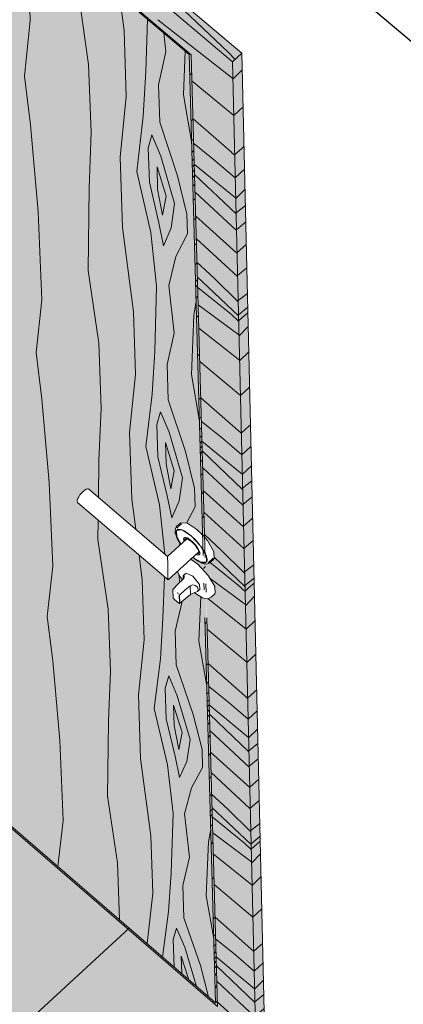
# Model space of a CAD drawing. Header units: centimetres. Extents: x 1151.07 to 1152.71, y 1902.53 to 1904.06.
# Tile 6 of 65: x 1151.4619 to 1151.5158, y 1903.4017 to 1903.5401. Entities that reach past the tile are written whole.
import ezdxf

# ---------------------------------------------------------------- set-up
doc = ezdxf.new("R2010")
doc.units = ezdxf.units.CM
for name, color, linetype, lineweight in [('_Przerywana-1', 254, 'Continuous', 9), ('Drzwi', 7, 'Continuous', 9), ('Drzwi-1', 250, 'Continuous', 9), ('Drzwi-3', 254, 'Continuous', 9), ('Wzór powierzchni', 7, 'Continuous', 9), ('Wzór powierzchni-1', 250, 'Continuous', 9), ('Ściany-1', 250, 'Continuous', 25)]:
    doc.layers.add(name, color=color, linetype=linetype, lineweight=lineweight)
doc.layers.add('Drzwi-2', color=7, linetype='Continuous', lineweight=9, true_color=0xebd9b4)
doc.layers.add('Wzór powierzchni-3', color=7, linetype='Continuous', lineweight=9, true_color=0xf1ebe7)

# ---------------------------------------------------------------- blocks, each defined once
blk = doc.blocks.new('FP_9-Aksono Kopia 1')
at = {"layer": 'Wzór powierzchni-3'}
h = blk.add_hatch(color=256, dxfattribs=at)
h.paths.add_polyline_path([(1151.97361, 1902.76701), (1152.04515, 1902.84539), (1152.04215, 1902.84628), (1152.03921, 1902.84773), (1152.03622, 1902.84948), (1152.03116, 1902.85391), (1152.02726, 1902.8593), (1152.02475, 1902.86534), (1152.02426, 1902.86816), (1152.02377, 1902.87168), (1152.02437, 1902.87794), (1152.02652, 1902.88376), (1152.03022, 1902.88894), (1152.03112, 1902.88969), (1152.03504, 1902.8929), (1152.03565, 1902.89324), (1152.05034, 1902.90488), (1152.04706, 1902.9102), (1152.04621, 1902.91189), (1152.04547, 1902.91401), (1152.04485, 1902.91599), (1152.04382, 1902.91907), (1152.04335, 1902.92337), (1152.04325, 1902.9242), (1152.04317, 1902.92537), (1152.02053, 1902.94493), (1152.01932, 1902.94363), (1152.01312, 1902.94899), (1152.01375, 1902.95037), (1152.01291, 1902.94947), (1151.9185, 1903.0311), (1151.91872, 1903.03173), (1151.91811, 1903.0311), (1151.91208, 1903.03632), (1151.91267, 1903.03812), (1151.4963, 1903.39787), (1151.49508, 1903.39674), (1151.48968, 1903.4014), (1151.48966, 1903.40215), (1151.4894, 1903.40192), (1151.41416, 1903.46694), (1151.41415, 1903.46709), (1151.41392, 1903.46688), (1151.40865, 1903.47144), (1151.40847, 1903.47376), (1151.39036, 1903.4894), (1151.361, 1903.46555), (1151.36471, 1903.4312), (1151.30306, 1903.38079), (1151.30251, 1903.37854), (1151.40201, 1903.28996), (1151.40579, 1903.29202), (1151.41436, 1903.29511), (1151.42334, 1903.29688), (1151.43249, 1903.29729), (1151.44156, 1903.29632), (1151.45033, 1903.29401), (1151.45855, 1903.29041), (1151.466, 1903.28561), (1151.47248, 1903.27975), (1151.47782, 1903.27297), (1151.48186, 1903.26546), (1151.48449, 1903.25742), (1151.48564, 1903.24906), (1151.48569, 1903.24774), (1151.48527, 1903.2391), (1151.48339, 1903.23088), (1151.48003, 1903.22298), (1151.47902, 1903.2214), (1151.49572, 1903.20653), (1151.5297, 1903.22606), (1151.5323, 1903.22709), (1151.53564, 1903.22731), (1151.53826, 1903.22667), (1151.53968, 1903.22609), (1151.5417, 1903.22681), (1151.54434, 1903.22686), (1151.54649, 1903.22621), (1151.548, 1903.22535), (1151.54953, 1903.22393), (1151.55095, 1903.22219), (1151.58316, 1903.1745), (1151.58637, 1903.17634), (1151.58753, 1903.17695), (1151.58918, 1903.17731), (1151.59125, 1903.17732), (1151.59373, 1903.17657), (1151.59449, 1903.17621), (1151.59604, 1903.17514), (1151.59757, 1903.17363), (1151.59915, 1903.17155), (1151.60015, 1903.16991), (1151.6008, 1903.16868), (1151.60142, 1903.16735), (1151.60193, 1903.16594), (1151.60239, 1903.16388), (1151.60247, 1903.16234), (1151.60248, 1903.16193), (1151.60217, 1903.16021), (1151.60126, 1903.15801), (1151.58909, 1903.13839), (1151.588, 1903.13691), (1151.58641, 1903.13567), (1151.58181, 1903.13296), (1151.58255, 1903.13215), (1151.5828, 1903.1315), (1151.58284, 1903.13129), (1151.5828, 1903.13086), (1151.58264, 1903.13044), (1151.58236, 1903.13008), (1151.582, 1903.12972), (1151.60389, 1903.11023), (1151.68987, 1903.19478), (1151.7534, 1903.13959), (1151.73679, 1903.04583), (1151.69418, 1903.00266), (1151.94385, 1902.77949), (1151.95096, 1902.78722), (1151.9684, 1902.77167)])
h.paths.add_polyline_path([(1152.04617, 1902.84652), (1152.06478, 1902.89058), (1152.06441, 1902.89085), (1152.05936, 1902.89355), (1152.05327, 1902.89522), (1152.04706, 1902.89546), (1152.04099, 1902.89423), (1152.03636, 1902.89203), (1152.03098, 1902.88771), (1152.02772, 1902.88306), (1152.0257, 1902.87757), (1152.02513, 1902.87162), (1152.02606, 1902.8656), (1152.02845, 1902.85987), (1152.03215, 1902.85484), (1152.03311, 1902.85391), (1152.03696, 1902.85063), (1152.0377, 1902.85015), (1152.04259, 1902.8475), (1152.04611, 1902.84653)])
h.paths.add_polyline_path([(1152.04894, 1902.84949), (1152.07492, 1902.87793), (1152.07349, 1902.88131), (1152.06977, 1902.88629), (1152.06881, 1902.88722), (1152.06596, 1902.88969), (1152.05095, 1902.85423)])
h.paths.add_polyline_path([(1152.07686, 1902.88005), (1152.08514, 1902.88911), (1152.08496, 1902.88926), (1152.08136, 1902.88914), (1152.08032, 1902.8891), (1152.0779, 1902.88909), (1152.07774, 1902.88767)])
h.paths.add_polyline_path([(1152.07547, 1902.88006), (1152.07652, 1902.8894), (1152.07521, 1902.88964), (1152.07331, 1902.89), (1152.07301, 1902.89), (1152.07274, 1902.89013), (1152.07255, 1902.89023), (1152.07042, 1902.89072), (1152.06701, 1902.89217), (1152.06649, 1902.89092), (1152.07076, 1902.88722), (1152.07292, 1902.88445), (1152.07467, 1902.88187), (1152.07546, 1902.88009)])
h.paths.add_polyline_path([(1152.07846, 1902.89052), (1152.08333, 1902.89067), (1152.07856, 1902.8948), (1152.07808, 1902.8906)])
h.paths.add_polyline_path([(1152.0767, 1902.89087), (1152.07727, 1902.89591), (1152.07436, 1902.89842), (1152.07395, 1902.89141), (1152.07614, 1902.89098)])
h.paths.add_polyline_path([(1152.0725, 1902.8917), (1152.07296, 1902.89964), (1152.07092, 1902.90139), (1152.06754, 1902.89342), (1152.07076, 1902.89204), (1152.07246, 1902.89171)])
h.paths.add_polyline_path([(1152.06531, 1902.89182), (1152.06565, 1902.89269), (1152.06441, 1902.8932), (1152.06264, 1902.8941), (1152.05608, 1902.89869), (1152.05464, 1902.9001), (1152.05274, 1902.90225), (1152.05127, 1902.90382), (1152.04082, 1902.89556), (1152.04706, 1902.89676), (1152.05143, 1902.89671), (1152.05339, 1902.89651), (1152.05988, 1902.89471), (1152.06522, 1902.89186)])
h.paths.add_polyline_path([(1152.06622, 1902.89398), (1152.06977, 1902.90239), (1152.06007, 1902.91077), (1152.05236, 1902.90464), (1152.057, 1902.89969), (1152.06349, 1902.89515), (1152.06486, 1902.89456)])
h.paths.add_polyline_path([(1152.05143, 1902.90575), (1152.05897, 1902.91172), (1152.04477, 1902.92399), (1152.04531, 1902.91902), (1152.04773, 1902.91189), (1152.05133, 1902.90591)])
blk = doc.blocks.new('FP_10-Aksono Kopia 1')
at = {"layer": 'Drzwi-2'}
blk.add_hatch(color=256, dxfattribs=at).paths.add_polyline_path([(1151.49508, 1903.39674), (1151.4963, 1903.39787), (1151.49311, 1903.53536), (1151.49178, 1903.53415), (1151.49495, 1903.40201)])
blk = doc.blocks.new('FP_11-Aksono Kopia 1')
at = {"layer": 'Drzwi-2'}
blk.add_hatch(color=256, dxfattribs=at).paths.add_polyline_path([(1151.49508, 1903.39674), (1151.49178, 1903.53415), (1151.39763, 1903.61378), (1151.40865, 1903.47144), (1151.41392, 1903.46688), (1151.40368, 1903.6048), (1151.486, 1903.53512), (1151.48787, 1903.4673), (1151.48827, 1903.46688), (1151.48919, 1903.46523), (1151.48919, 1903.46428), (1151.48844, 1903.46368), (1151.48822, 1903.46361), (1151.48797, 1903.4636), (1151.488, 1903.46241), (1151.48844, 1903.46191), (1151.48931, 1903.46042), (1151.48931, 1903.4594), (1151.48855, 1903.45879), (1151.48848, 1903.45875), (1151.4881, 1903.45874), (1151.48968, 1903.4014), (1151.49484, 1903.39694)])
blk = doc.blocks.new('FP_13-Aksono Kopia 1')
at = {"layer": 'Drzwi-2'}
blk.add_hatch(color=256, dxfattribs=at).paths.add_polyline_path([(1151.49178, 1903.53415), (1151.49311, 1903.53536), (1151.39897, 1903.61496), (1151.39763, 1903.61378), (1151.46773, 1903.55449)])
blk = doc.blocks.new('FP_14-Aksono Kopia 1')
at = {"layer": 'Drzwi-2'}
h = blk.add_hatch(color=256, dxfattribs=at)
h.paths.add_polyline_path([(1151.48391, 1903.45973), (1151.48386, 1903.4597), (1151.48388, 1903.45975)])
h.paths.add_polyline_path([(1151.4894, 1903.40192), (1151.48783, 1903.45879), (1151.4875, 1903.45891), (1151.48671, 1903.45937), (1151.48646, 1903.45958), (1151.48618, 1903.45947), (1151.48584, 1903.45927), (1151.48434, 1903.45806), (1151.48436, 1903.45925), (1151.48435, 1903.45929), (1151.48371, 1903.45989), (1151.48344, 1903.46006), (1151.48472, 1903.4614), (1151.48414, 1903.46237), (1151.48404, 1903.46255), (1151.48272, 1903.46135), (1151.46997, 1903.47231), (1151.46994, 1903.47239), (1151.47005, 1903.47279), (1151.47035, 1903.47329), (1151.47078, 1903.47376), (1151.47122, 1903.47408), (1151.47155, 1903.47415), (1151.47202, 1903.47376), (1151.48272, 1903.46468), (1151.48452, 1903.4664), (1151.48404, 1903.46717), (1151.48382, 1903.46772), (1151.48377, 1903.46831), (1151.48381, 1903.46861), (1151.4841, 1903.46899), (1151.48447, 1903.46933), (1151.48542, 1903.46933), (1151.48688, 1903.46835), (1151.48758, 1903.46766), (1151.48572, 1903.53517), (1151.40398, 1903.60435), (1151.41416, 1903.46694), (1151.46495, 1903.42305)])
h.paths.add_polyline_path([(1151.48433, 1903.45806), (1151.48388, 1903.45839), (1151.48345, 1903.45882), (1151.48348, 1903.45992), (1151.48391, 1903.4596), (1151.4843, 1903.45921), (1151.48433, 1903.45827)])
h.paths.add_polyline_path([(1151.48772, 1903.4627), (1151.48765, 1903.46368), (1151.48681, 1903.46408), (1151.48629, 1903.46446), (1151.4862, 1903.46453), (1151.48588, 1903.46423), (1151.48705, 1903.46342), (1151.48766, 1903.46277)])
blk = doc.blocks.new('FP_15-Aksono Kopia 1')
at = {"layer": 'Drzwi-2'}
h = blk.add_hatch(color=256, dxfattribs=at)
h.paths.add_polyline_path([(1151.4894, 1903.40192), (1151.48966, 1903.40215), (1151.48805, 1903.45874), (1151.48783, 1903.45874), (1151.4888, 1903.42379)])
h.paths.add_polyline_path([(1151.488, 1903.46241), (1151.48797, 1903.4636), (1151.4877, 1903.4636), (1151.48772, 1903.4627), (1151.48797, 1903.46245)])
h.paths.add_polyline_path([(1151.48787, 1903.4673), (1151.486, 1903.53512), (1151.48583, 1903.53527), (1151.48572, 1903.53512), (1151.48759, 1903.46759), (1151.48781, 1903.46736)])
blk = doc.blocks.new('FP_16-Aksono Kopia 1')
at = {"layer": 'Drzwi-2'}
blk.add_hatch(color=256, dxfattribs=at).paths.add_polyline_path([(1151.48572, 1903.53517), (1151.48583, 1903.53527), (1151.40409, 1903.60445), (1151.40398, 1903.60435), (1151.485, 1903.53578)])
blk = doc.blocks.new('FP_35-Aksono Kopia 1')
at = {"layer": 'Wzór powierzchni'}
blk.add_line((1151.37266, 1903.31609), (1151.47725, 1903.41242), dxfattribs=at)
blk = doc.blocks.new('FP_37-Aksono Kopia 1')
at = {"layer": 'Drzwi-3'}
for p, q in [((1151.49183, 1903.53171), (1151.49317, 1903.53301)), ((1151.49196, 1903.52659), (1151.49329, 1903.52782)), ((1151.49209, 1903.52108), (1151.49312, 1903.52198)), ((1151.49313, 1903.52199), (1151.49341, 1903.52225)), ((1151.49217, 1903.51786), (1151.49349, 1903.51906)), ((1151.49224, 1903.51496), (1151.49355, 1903.51621)), ((1151.49229, 1903.51292), (1151.49361, 1903.51398)), ((1151.49234, 1903.51055), (1151.49366, 1903.51165)), ((1151.49242, 1903.50733), (1151.49373, 1903.50847)), ((1151.4925, 1903.5041), (1151.49381, 1903.5052)), ((1151.49258, 1903.50062), (1151.49389, 1903.50161)), ((1151.49263, 1903.49859), (1151.49394, 1903.49965)), ((1151.49265, 1903.49774), (1151.49311, 1903.49818)), ((1151.49311, 1903.49818), (1151.49396, 1903.4989)), ((1151.4927, 1903.49562), (1151.494, 1903.49697)), ((1151.49278, 1903.49212), (1151.49408, 1903.49339)), ((1151.4929, 1903.48724), (1151.4942, 1903.48845)), ((1151.49303, 1903.48199), (1151.49403, 1903.48289)), ((1151.49404, 1903.48289), (1151.49432, 1903.48314)), ((1151.4931, 1903.47892), (1151.49439, 1903.4801)), ((1151.49317, 1903.47616), (1151.49445, 1903.47739)), ((1151.49321, 1903.47422), (1151.4945, 1903.47526)), ((1151.49327, 1903.47196), (1151.49456, 1903.47304)), ((1151.49334, 1903.4689), (1151.49463, 1903.47001)), ((1151.49342, 1903.46581), (1151.4947, 1903.46689)), ((1151.4935, 1903.46249), (1151.49478, 1903.46348)), ((1151.49354, 1903.46056), (1151.49482, 1903.4616)), ((1151.49401, 1903.46018), (1151.49484, 1903.46089)), ((1151.49356, 1903.45975), (1151.49401, 1903.46018)), ((1151.49361, 1903.45772), (1151.49488, 1903.45905)), ((1151.49369, 1903.45439), (1151.49496, 1903.45564)), ((1151.4938, 1903.44974), (1151.49507, 1903.45093)), ((1151.49392, 1903.44473), (1151.49491, 1903.44561)), ((1151.49491, 1903.44562), (1151.49519, 1903.44586)), ((1151.49399, 1903.4418), (1151.49525, 1903.44296)), ((1151.49406, 1903.43917), (1151.49531, 1903.44037)), ((1151.4941, 1903.43731), (1151.49536, 1903.43834)), ((1151.49415, 1903.43516), (1151.49541, 1903.43622)), ((1151.49422, 1903.43224), (1151.49548, 1903.43334)), ((1151.49429, 1903.42929), (1151.49555, 1903.43036)), ((1151.49437, 1903.42612), (1151.49562, 1903.4271)), ((1151.49441, 1903.42428), (1151.49566, 1903.42531)), ((1151.49487, 1903.42393), (1151.49568, 1903.42463)), ((1151.49443, 1903.42351), (1151.49487, 1903.42393)), ((1151.49448, 1903.42157), (1151.49572, 1903.42287)), ((1151.49456, 1903.41839), (1151.49579, 1903.41961)), ((1151.49466, 1903.41395), (1151.4959, 1903.41512)), ((1151.49478, 1903.40917), (1151.49574, 1903.41004)), ((1151.49574, 1903.41004), (1151.49601, 1903.41028)), ((1151.49484, 1903.40637), (1151.49607, 1903.40751)), ((1151.4949, 1903.40386), (1151.49613, 1903.40504)), ((1151.49495, 1903.40208), (1151.49618, 1903.4031)), ((1151.495, 1903.40003), (1151.49622, 1903.40107)), ((1151.49506, 1903.39724), (1151.49629, 1903.39832))]:
    blk.add_line(p, q, dxfattribs=at)
blk = doc.blocks.new('FP_38-Aksono Kopia 1')
at = {"layer": 'Drzwi-3'}
for p, q in [((1151.48129, 1903.54006), (1151.49183, 1903.53181)), ((1151.4861, 1903.53145), (1151.49196, 1903.52662)), ((1151.48625, 1903.52612), (1151.49165, 1903.52143)), ((1151.48635, 1903.52265), (1151.48937, 1903.52023)), ((1151.48937, 1903.52023), (1151.49217, 1903.51786)), ((1151.49166, 1903.52142), (1151.49209, 1903.52104)), ((1151.48643, 1903.51973), (1151.49223, 1903.51502)), ((1151.48647, 1903.5183), (1151.49229, 1903.51277)), ((1151.48653, 1903.51581), (1151.49234, 1903.51044)), ((1151.48663, 1903.51244), (1151.49242, 1903.50727)), ((1151.48671, 1903.50928), (1151.4925, 1903.504)), ((1151.48681, 1903.50595), (1151.48922, 1903.50373)), ((1151.48686, 1903.50387), (1151.48752, 1903.50327)), ((1151.48922, 1903.50374), (1151.49259, 1903.5004)), ((1151.4869, 1903.50245), (1151.49164, 1903.49862)), ((1151.48752, 1903.50327), (1151.49263, 1903.49845)), ((1151.48697, 1903.49998), (1151.4927, 1903.4958)), ((1151.49164, 1903.49862), (1151.49265, 1903.4977)), ((1151.48706, 1903.49674), (1151.49278, 1903.49222)), ((1151.48719, 1903.49202), (1151.4929, 1903.48727)), ((1151.48733, 1903.48694), (1151.4926, 1903.48233)), ((1151.48742, 1903.48363), (1151.49037, 1903.48125)), ((1151.49261, 1903.48233), (1151.49303, 1903.48195)), ((1151.4875, 1903.48086), (1151.49317, 1903.47622)), ((1151.49037, 1903.48125), (1151.4931, 1903.47892)), ((1151.48753, 1903.47949), (1151.49322, 1903.47407)), ((1151.4876, 1903.47711), (1151.49327, 1903.47185)), ((1151.48769, 1903.4739), (1151.49334, 1903.46883)), ((1151.48777, 1903.47089), (1151.49342, 1903.46572)), ((1151.48786, 1903.46771), (1151.49022, 1903.46555)), ((1151.49021, 1903.46555), (1151.4935, 1903.46229)), ((1151.48866, 1903.4638), (1151.49258, 1903.46061)), ((1151.48921, 1903.46453), (1151.49355, 1903.46042)), ((1151.48867, 1903.46154), (1151.49361, 1903.4579)), ((1151.49258, 1903.46061), (1151.49356, 1903.45971)), ((1151.48833, 1903.45875), (1151.49369, 1903.45448)), ((1151.48822, 1903.45443), (1151.4938, 1903.44977)), ((1151.48836, 1903.44959), (1151.49351, 1903.44506)), ((1151.48844, 1903.44644), (1151.49133, 1903.44409)), ((1151.49133, 1903.44409), (1151.49399, 1903.4418)), ((1151.49351, 1903.44506), (1151.49392, 1903.44469)), ((1151.48851, 1903.44379), (1151.49405, 1903.43922)), ((1151.48855, 1903.44248), (1151.4941, 1903.43717)), ((1151.48861, 1903.44021), (1151.49415, 1903.43506)), ((1151.4887, 1903.43715), (1151.49422, 1903.43218)), ((1151.48878, 1903.43428), (1151.4943, 1903.4292)), ((1151.48886, 1903.43124), (1151.49116, 1903.42912)), ((1151.48891, 1903.42936), (1151.48954, 1903.42878)), ((1151.48954, 1903.42878), (1151.49442, 1903.42415)), ((1151.49116, 1903.42912), (1151.49437, 1903.42593)), ((1151.48895, 1903.42806), (1151.49347, 1903.42436)), ((1151.48901, 1903.42581), (1151.49447, 1903.42174)), ((1151.49347, 1903.42436), (1151.49443, 1903.42347)), ((1151.48909, 1903.42286), (1151.49455, 1903.41848)), ((1151.48921, 1903.41857), (1151.49466, 1903.41398)), ((1151.48934, 1903.41394), (1151.49438, 1903.40949)), ((1151.48942, 1903.41093), (1151.49224, 1903.40862)), ((1151.49438, 1903.40949), (1151.49478, 1903.40913)), ((1151.48949, 1903.4084), (1151.4949, 1903.40391)), ((1151.49224, 1903.40862), (1151.49484, 1903.40637)), ((1151.48952, 1903.40715), (1151.49495, 1903.40195)), ((1151.48958, 1903.40499), (1151.495, 1903.39993)), ((1151.48966, 1903.40206), (1151.49506, 1903.39718))]:
    blk.add_line(p, q, dxfattribs=at)
blk = doc.blocks.new('FP_40-Aksono Kopia 1')
at = {"layer": 'Drzwi-3'}
for p, q in [((1151.40283, 1903.61169), (1151.39875, 1903.61477)), ((1151.42249, 1903.59457), (1151.41553, 1903.60096)), ((1151.4319, 1903.58561), (1151.42249, 1903.59457)), ((1151.4319, 1903.58561), (1151.43662, 1903.5808)), ((1151.43837, 1903.58115), (1151.43691, 1903.58288)), ((1151.44545, 1903.57516), (1151.43837, 1903.58115)), ((1151.44749, 1903.57393), (1151.44545, 1903.57516)), ((1151.45609, 1903.56616), (1151.44864, 1903.57063)), ((1151.46165, 1903.56196), (1151.45609, 1903.56616)), ((1151.48164, 1903.54455), (1151.47456, 1903.55104)), ((1151.49121, 1903.53544), (1151.48164, 1903.54455)), ((1151.49121, 1903.53544), (1151.49215, 1903.53449))]:
    blk.add_line(p, q, dxfattribs=at)
blk = doc.blocks.new('FP_41-Aksono Kopia 1')
at = {"layer": 'Drzwi-3'}
for p, q in [((1151.46336, 1903.53996), (1151.46283, 1903.55292)), ((1151.47155, 1903.53378), (1151.47002, 1903.54447)), ((1151.47655, 1903.53855), (1151.47593, 1903.54345)), ((1151.46255, 1903.53215), (1151.46336, 1903.53996)), ((1151.47961, 1903.53281), (1151.47982, 1903.54016)), ((1151.47685, 1903.52929), (1151.47655, 1903.53855)), ((1151.48242, 1903.53555), (1151.48212, 1903.53821)), ((1151.4814, 1903.5309), (1151.48242, 1903.53555)), ((1151.48491, 1903.5295), (1151.48514, 1903.53565)), ((1151.4719, 1903.52421), (1151.47155, 1903.53378)), ((1151.47924, 1903.52649), (1151.47961, 1903.53281)), ((1151.4634, 1903.52531), (1151.46255, 1903.53215)), ((1151.48156, 1903.52568), (1151.4814, 1903.5309)), ((1151.476, 1903.52073), (1151.47685, 1903.52929)), ((1151.48606, 1903.52265), (1151.48491, 1903.5295)), ((1151.47924, 1903.52649), (1151.47834, 1903.51874)), ((1151.48408, 1903.51811), (1151.48156, 1903.52568)), ((1151.46446, 1903.51306), (1151.4634, 1903.52531)), ((1151.47162, 1903.51642), (1151.4719, 1903.52421)), ((1151.47995, 1903.522), (1151.48046, 1903.52389)), ((1151.48046, 1903.52389), (1151.4817, 1903.5209)), ((1151.4801, 1903.51724), (1151.47995, 1903.522)), ((1151.47633, 1903.51089), (1151.476, 1903.52073)), ((1151.4817, 1903.5209), (1151.48362, 1903.51425)), ((1151.48032, 1903.51016), (1151.47834, 1903.51874)), ((1151.48127, 1903.51625), (1151.48118, 1903.51941)), ((1151.48118, 1903.51941), (1151.48245, 1903.51525)), ((1151.48538, 1903.51276), (1151.48408, 1903.51811)), ((1151.47149, 1903.50483), (1151.47162, 1903.51642)), ((1151.48142, 1903.51152), (1151.4801, 1903.51724)), ((1151.48196, 1903.51259), (1151.48127, 1903.51625)), ((1151.48196, 1903.51259), (1151.48245, 1903.51525)), ((1151.48315, 1903.51081), (1151.48362, 1903.51425)), ((1151.46497, 1903.5007), (1151.46446, 1903.51306)), ((1151.48546, 1903.51), (1151.48538, 1903.51276)), ((1151.47786, 1903.49902), (1151.47633, 1903.51089)), ((1151.48209, 1903.50828), (1151.48142, 1903.51152)), ((1151.48209, 1903.50828), (1151.48315, 1903.51081)), ((1151.48112, 1903.50264), (1151.48032, 1903.51016)), ((1151.48384, 1903.50678), (1151.48546, 1903.51)), ((1151.48282, 1903.50271), (1151.48384, 1903.50678)), ((1151.47298, 1903.49461), (1151.47149, 1903.50483)), ((1151.48085, 1903.49348), (1151.48112, 1903.50264)), ((1151.48359, 1903.49601), (1151.48282, 1903.50271)), ((1151.46418, 1903.49329), (1151.46497, 1903.5007)), ((1151.48635, 1903.49857), (1151.48667, 1903.5005)), ((1151.47815, 1903.4902), (1151.47786, 1903.49902)), ((1151.48602, 1903.49019), (1151.48635, 1903.49857)), ((1151.48259, 1903.49162), (1151.48359, 1903.49601)), ((1151.47331, 1903.48549), (1151.47298, 1903.49461)), ((1151.465, 1903.48676), (1151.46418, 1903.49329)), ((1151.48048, 1903.48747), (1151.48085, 1903.49348)), ((1151.48274, 1903.48665), (1151.48259, 1903.49162)), ((1151.47731, 1903.48207), (1151.47815, 1903.4902)), ((1151.48714, 1903.48364), (1151.48602, 1903.49019)), ((1151.48048, 1903.48747), (1151.4796, 1903.48011)), ((1151.46603, 1903.47506), (1151.465, 1903.48676)), ((1151.47302, 1903.47807), (1151.47331, 1903.48549)), ((1151.4852, 1903.47937), (1151.48274, 1903.48665)), ((1151.48117, 1903.48318), (1151.48167, 1903.48496)), ((1151.48167, 1903.48496), (1151.48288, 1903.48209)), ((1151.48131, 1903.47864), (1151.48117, 1903.48318)), ((1151.47763, 1903.47269), (1151.47731, 1903.48207)), ((1151.48288, 1903.48209), (1151.48475, 1903.47571)), ((1151.48153, 1903.47189), (1151.4796, 1903.48011)), ((1151.48246, 1903.47766), (1151.48237, 1903.48068)), ((1151.48237, 1903.48068), (1151.4836, 1903.47669)), ((1151.4826, 1903.47316), (1151.48131, 1903.47864)), ((1151.48647, 1903.47424), (1151.4852, 1903.47937)), ((1151.47296, 1903.47296), (1151.47302, 1903.47807)), ((1151.48312, 1903.47417), (1151.48246, 1903.47766)), ((1151.48312, 1903.47417), (1151.4836, 1903.47669)), ((1151.46651, 1903.46327), (1151.46603, 1903.47506)), ((1151.48429, 1903.47244), (1151.48475, 1903.47571)), ((1151.48325, 1903.47005), (1151.4826, 1903.47316)), ((1151.48654, 1903.47161), (1151.48647, 1903.47424)), ((1151.47818, 1903.46847), (1151.47763, 1903.47269)), ((1151.48227, 1903.46498), (1151.48153, 1903.47189)), ((1151.48325, 1903.47005), (1151.48429, 1903.47244)), ((1151.48534, 1903.46932), (1151.48654, 1903.47161)), ((1151.47288, 1903.46703), (1151.47292, 1903.46975)), ((1151.47433, 1903.45726), (1151.47288, 1903.46703)), ((1151.48433, 1903.46613), (1151.48441, 1903.46648)), ((1151.47911, 1903.46134), (1151.47865, 1903.46484)), ((1151.46573, 1903.45622), (1151.46651, 1903.46327)), ((1151.4844, 1903.461), (1151.48426, 1903.46213)), ((1151.47939, 1903.45292), (1151.47911, 1903.46134)), ((1151.48202, 1903.45598), (1151.48221, 1903.46179)), ((1151.48373, 1903.45416), (1151.4847, 1903.4583)), ((1151.48708, 1903.45272), (1151.48734, 1903.45899)), ((1151.47465, 1903.44855), (1151.47433, 1903.45726)), ((1151.46652, 1903.44997), (1151.46573, 1903.45622)), ((1151.48166, 1903.45026), (1151.48202, 1903.45598)), ((1151.48387, 1903.44942), (1151.48373, 1903.45416)), ((1151.47856, 1903.44519), (1151.47939, 1903.45292)), ((1151.48817, 1903.44645), (1151.48708, 1903.45272)), ((1151.46752, 1903.43879), (1151.46652, 1903.44997)), ((1151.48166, 1903.45026), (1151.48079, 1903.44327)), ((1151.47436, 1903.44149), (1151.47465, 1903.44855)), ((1151.48627, 1903.44242), (1151.48387, 1903.44942)), ((1151.48233, 1903.44616), (1151.48283, 1903.44785)), ((1151.48283, 1903.44785), (1151.48401, 1903.44507)), ((1151.48247, 1903.44183), (1151.48233, 1903.44616)), ((1151.47886, 1903.43624), (1151.47856, 1903.44519)), ((1151.48401, 1903.44507), (1151.48583, 1903.43894)), ((1151.48267, 1903.43538), (1151.48079, 1903.44327)), ((1151.48359, 1903.44087), (1151.4835, 1903.44375)), ((1151.4835, 1903.44375), (1151.48471, 1903.43991)), ((1151.47422, 1903.43097), (1151.47436, 1903.44149)), ((1151.48372, 1903.43657), (1151.48247, 1903.44183)), ((1151.48751, 1903.4375), (1151.48627, 1903.44242)), ((1151.48424, 1903.43752), (1151.48359, 1903.44087)), ((1151.48424, 1903.43752), (1151.48471, 1903.43991)), ((1151.46798, 1903.42753), (1151.46752, 1903.43879)), ((1151.48537, 1903.43584), (1151.48583, 1903.43894)), ((1151.48758, 1903.43499), (1151.48751, 1903.4375)), ((1151.4803, 1903.42538), (1151.47886, 1903.43624)), ((1151.48435, 1903.43359), (1151.48372, 1903.43657)), ((1151.48435, 1903.43359), (1151.48537, 1903.43584)), ((1151.48343, 1903.42851), (1151.48267, 1903.43538)), ((1151.48603, 1903.43215), (1151.48758, 1903.43499)), ((1151.48505, 1903.42849), (1151.48603, 1903.43215)), ((1151.47562, 1903.42161), (1151.47422, 1903.43097)), ((1151.46723, 1903.42107), (1151.46798, 1903.42753)), ((1151.48315, 1903.4202), (1151.48343, 1903.42851)), ((1151.48577, 1903.42237), (1151.48505, 1903.42849)), ((1151.48842, 1903.42456), (1151.48873, 1903.4263)), ((1151.48057, 1903.41734), (1151.4803, 1903.42538)), ((1151.48809, 1903.41696), (1151.48842, 1903.42456)), ((1151.48482, 1903.41842), (1151.48577, 1903.42237)), ((1151.47592, 1903.41357), (1151.47562, 1903.42161)), ((1151.48279, 1903.41475), (1151.48315, 1903.4202)), ((1151.48495, 1903.41389), (1151.48482, 1903.41842)), ((1151.47978, 1903.41024), (1151.48057, 1903.41734)), ((1151.48915, 1903.41095), (1151.48809, 1903.41696)), ((1151.48279, 1903.41475), (1151.48197, 1903.40834)), ((1151.48729, 1903.40715), (1151.48495, 1903.41389)), ((1151.48344, 1903.41081), (1151.48393, 1903.41241)), ((1151.48393, 1903.41241), (1151.48508, 1903.40974)), ((1151.48357, 1903.40696), (1151.48344, 1903.41081)), ((1151.48508, 1903.40974), (1151.48674, 1903.40421)), ((1151.48466, 1903.40602), (1151.48458, 1903.40849)), ((1151.48458, 1903.40849), (1151.48564, 1903.40517)), ((1151.48841, 1903.40277), (1151.48729, 1903.40715))]:
    blk.add_line(p, q, dxfattribs=at)
blk = doc.blocks.new('FP_42-Aksono Kopia 1')
at = {"layer": 'Drzwi-3'}
for p, q in [((1151.4858, 1903.53229), (1151.48607, 1903.53253)), ((1151.48597, 1903.52585), (1151.48625, 1903.5261)), ((1151.48605, 1903.52304), (1151.48633, 1903.52328)), ((1151.48605, 1903.52304), (1151.48605, 1903.52304)), ((1151.48637, 1903.52168), (1151.4861, 1903.52145)), ((1151.4861, 1903.52145), (1151.4861, 1903.52145)), ((1151.48613, 1903.52025), (1151.48641, 1903.5205)), ((1151.48613, 1903.52025), (1151.48613, 1903.52025)), ((1151.48615, 1903.51945), (1151.48643, 1903.5197)), ((1151.48615, 1903.51945), (1151.48615, 1903.51945)), ((1151.48645, 1903.51896), (1151.48617, 1903.51866)), ((1151.48647, 1903.51816), (1151.48619, 1903.51786)), ((1151.48623, 1903.51667), (1151.4865, 1903.51696)), ((1151.48623, 1903.51667), (1151.48623, 1903.51667)), ((1151.48628, 1903.51469), (1151.48656, 1903.51496)), ((1151.48628, 1903.51469), (1151.48628, 1903.51469)), ((1151.48636, 1903.51193), (1151.48663, 1903.5122)), ((1151.48636, 1903.51192), (1151.48642, 1903.51197)), ((1151.48646, 1903.50838), (1151.48673, 1903.50863)), ((1151.48646, 1903.50838), (1151.48646, 1903.50838)), ((1151.48653, 1903.50564), (1151.48681, 1903.50588)), ((1151.48653, 1903.50564), (1151.48653, 1903.50564)), ((1151.4866, 1903.50329), (1151.48687, 1903.50354)), ((1151.4866, 1903.50329), (1151.4866, 1903.50329)), ((1151.48662, 1903.50251), (1151.48689, 1903.50278)), ((1151.48662, 1903.50251), (1151.48662, 1903.50251)), ((1151.48666, 1903.50096), (1151.48694, 1903.50122)), ((1151.48666, 1903.50096), (1151.48666, 1903.50096)), ((1151.48674, 1903.49824), (1151.48701, 1903.4985)), ((1151.48674, 1903.49824), (1151.48674, 1903.49824)), ((1151.48689, 1903.49283), (1151.48716, 1903.49306)), ((1151.48706, 1903.48669), (1151.48733, 1903.48693)), ((1151.48713, 1903.48402), (1151.4874, 1903.48425)), ((1151.48713, 1903.48402), (1151.48713, 1903.48402)), ((1151.48744, 1903.48272), (1151.48717, 1903.48249)), ((1151.48717, 1903.48249), (1151.48717, 1903.4825)), ((1151.4872, 1903.48135), (1151.48747, 1903.4816)), ((1151.4872, 1903.48135), (1151.48721, 1903.48135)), ((1151.48723, 1903.4806), (1151.4875, 1903.48084)), ((1151.48723, 1903.4806), (1151.48723, 1903.4806)), ((1151.48752, 1903.48013), (1151.48725, 1903.47984)), ((1151.48754, 1903.47937), (1151.48727, 1903.47908)), ((1151.4873, 1903.47794), (1151.48757, 1903.47822)), ((1151.4873, 1903.47794), (1151.4873, 1903.47794)), ((1151.48735, 1903.47606), (1151.48762, 1903.47632)), ((1151.48735, 1903.47606), (1151.48735, 1903.47606)), ((1151.48742, 1903.47342), (1151.48745, 1903.47344)), ((1151.48743, 1903.47342), (1151.48769, 1903.47369)), ((1151.48752, 1903.47004), (1151.48779, 1903.47029)), ((1151.48768, 1903.4675), (1151.48786, 1903.46766)), ((1151.48771, 1903.46296), (1151.48798, 1903.46322)), ((1151.48793, 1903.45521), (1151.48819, 1903.45544)), ((1151.48809, 1903.44936), (1151.48835, 1903.4496)), ((1151.48809, 1903.44936), (1151.48809, 1903.44936)), ((1151.48816, 1903.44681), (1151.48843, 1903.44703)), ((1151.48816, 1903.44681), (1151.48816, 1903.44681)), ((1151.48846, 1903.44557), (1151.4882, 1903.44535)), ((1151.4882, 1903.44535), (1151.4882, 1903.44535)), ((1151.48823, 1903.44427), (1151.48849, 1903.44451)), ((1151.48823, 1903.44427), (1151.48823, 1903.44427)), ((1151.48825, 1903.44354), (1151.48851, 1903.44379)), ((1151.48825, 1903.44354), (1151.48825, 1903.44354)), ((1151.48853, 1903.4431), (1151.48827, 1903.44282)), ((1151.48827, 1903.44282), (1151.48827, 1903.44282)), ((1151.48855, 1903.44238), (1151.48829, 1903.4421)), ((1151.48829, 1903.4421), (1151.48829, 1903.4421)), ((1151.48832, 1903.44101), (1151.48858, 1903.44129)), ((1151.48832, 1903.44101), (1151.48832, 1903.44101)), ((1151.48837, 1903.43921), (1151.48863, 1903.43948)), ((1151.48844, 1903.4367), (1151.4887, 1903.43696)), ((1151.48853, 1903.43347), (1151.48879, 1903.43372)), ((1151.4886, 1903.43098), (1151.48886, 1903.43121)), ((1151.48866, 1903.42884), (1151.48892, 1903.42908)), ((1151.48868, 1903.42814), (1151.48894, 1903.42839)), ((1151.48872, 1903.42672), (1151.48898, 1903.42697)), ((1151.48878, 1903.42424), (1151.48905, 1903.42449)), ((1151.48892, 1903.41932), (1151.48918, 1903.41954)), ((1151.48892, 1903.41932), (1151.48892, 1903.41932)), ((1151.48908, 1903.41372), (1151.48933, 1903.41396)), ((1151.48908, 1903.41372), (1151.48908, 1903.41373)), ((1151.48914, 1903.41129), (1151.4894, 1903.41152)), ((1151.48914, 1903.41129), (1151.48914, 1903.41129)), ((1151.48944, 1903.41013), (1151.48918, 1903.4099)), ((1151.48921, 1903.40887), (1151.48947, 1903.4091)), ((1151.48923, 1903.40817), (1151.48949, 1903.40841)), ((1151.48951, 1903.40776), (1151.48925, 1903.40748)), ((1151.48925, 1903.40748), (1151.48925, 1903.40748)), ((1151.48952, 1903.40707), (1151.48927, 1903.40679)), ((1151.48927, 1903.40679), (1151.48927, 1903.40679)), ((1151.4893, 1903.40576), (1151.48955, 1903.40603)), ((1151.48935, 1903.40404), (1151.4896, 1903.4043))]:
    blk.add_line(p, q, dxfattribs=at)

msp = doc.modelspace()

# ---------------------------------------------------------------- linework, layer by layer
at = {"layer": '_Przerywana-1'}
msp.add_line((1151.48968, 1903.4014), (1151.41392, 1903.46688), dxfattribs=at)
at = {"layer": 'Drzwi'}
for p, q in [((1151.39897, 1903.61496), (1151.49311, 1903.53536)), ((1151.49178, 1903.53415), (1151.39763, 1903.61378)), ((1151.40368, 1903.6048), (1151.486, 1903.53512)), ((1151.48572, 1903.53517), (1151.40398, 1903.60435)), ((1151.48583, 1903.53527), (1151.48572, 1903.53517)), ((1151.49311, 1903.53536), (1151.49178, 1903.53415)), ((1151.49311, 1903.53536), (1151.4963, 1903.39787)), ((1151.48766, 1903.46478), (1151.48572, 1903.53517)), ((1151.486, 1903.53512), (1151.48795, 1903.46445)), ((1151.49178, 1903.53415), (1151.49508, 1903.39674)), ((1151.47161, 1903.47412), (1151.48267, 1903.46464)), ((1151.48273, 1903.46134), (1151.47, 1903.47224)), ((1151.48398, 1903.46889), (1151.48451, 1903.46937)), ((1151.48419, 1903.46884), (1151.48463, 1903.46924)), ((1151.48395, 1903.46862), (1151.48417, 1903.46883)), ((1151.48397, 1903.46835), (1151.48409, 1903.46846)), ((1151.48476, 1903.46833), (1151.486, 1903.46752)), ((1151.486, 1903.46752), (1151.48725, 1903.4662)), ((1151.4868, 1903.46843), (1151.48765, 1903.4676)), ((1151.48741, 1903.46778), (1151.48753, 1903.46766)), ((1151.41416, 1903.46694), (1151.4894, 1903.40192)), ((1151.48267, 1903.46464), (1151.48534, 1903.46709)), ((1151.48518, 1903.46708), (1151.48537, 1903.46726)), ((1151.48539, 1903.46713), (1151.48548, 1903.46721)), ((1151.4873, 1903.46614), (1151.4881, 1903.46479)), ((1151.48701, 1903.46526), (1151.48273, 1903.46134)), ((1151.48716, 1903.46527), (1151.48698, 1903.4651)), ((1151.48713, 1903.46537), (1151.48704, 1903.46528)), ((1151.48267, 1903.46464), (1151.48267, 1903.46464)), ((1151.48693, 1903.46354), (1151.48582, 1903.46432)), ((1151.48823, 1903.46393), (1151.48811, 1903.46382)), ((1151.48906, 1903.46439), (1151.48838, 1903.46376)), ((1151.48918, 1903.46426), (1151.48865, 1903.46378)), ((1151.48488, 1903.46196), (1151.48521, 1903.46227)), ((1151.4849, 1903.46198), (1151.48499, 1903.46193)), ((1151.48621, 1903.46186), (1151.48528, 1903.46231)), ((1151.4878, 1903.45994), (1151.48777, 1903.46089)), ((1151.48805, 1903.4608), (1151.48808, 1903.45963)), ((1151.48342, 1903.46004), (1151.48342, 1903.45996)), ((1151.48345, 1903.45882), (1151.48342, 1903.45998)), ((1151.48342, 1903.45996), (1151.48345, 1903.45882)), ((1151.48408, 1903.45945), (1151.48415, 1903.45952)), ((1151.48433, 1903.45806), (1151.4843, 1903.45921)), ((1151.48435, 1903.45924), (1151.48439, 1903.45804)), ((1151.48584, 1903.46051), (1151.48587, 1903.4593)), ((1151.48725, 1903.46004), (1151.48691, 1903.45975)), ((1151.4893, 1903.45939), (1151.48878, 1903.45891)), ((1151.48345, 1903.45882), (1151.48345, 1903.45882)), ((1151.4894, 1903.40192), (1151.4879, 1903.45606)), ((1151.48818, 1903.456), (1151.48968, 1903.4014)), ((1151.4894, 1903.40192), (1151.48966, 1903.40215))]:
    msp.add_line(p, q, dxfattribs=at)
for points in [[(1151.46994, 1903.47239, 0), (1151.46997, 1903.47257, 0), (1151.47005, 1903.47279, 0), (1151.47018, 1903.47303, 0), (1151.47035, 1903.47329, 0), (1151.47056, 1903.47354, 0), (1151.47078, 1903.47376, 0), (1151.47101, 1903.47394, 0), (1151.47122, 1903.47408, 0), (1151.4714, 1903.47415, 0), (1151.47154, 1903.47415, 0), (1151.47163, 1903.47409, 0)], [(1151.47, 1903.47224, 0), (1151.46998, 1903.47227, 0), (1151.46994, 1903.47239, 0)], [(1151.48454, 1903.46633, 0), (1151.48431, 1903.46668, 0), (1151.48403, 1903.46718, 0), (1151.48385, 1903.46761, 0), (1151.48375, 1903.46797, 0), (1151.48378, 1903.46857, 0), (1151.48388, 1903.46877, 0), (1151.48398, 1903.46889, 0)], [(1151.4868, 1903.46843, 0), (1151.48535, 1903.46937, 0), (1151.48447, 1903.46933, 0)], [(1151.48391, 1903.46827, 0), (1151.48385, 1903.46796, 0), (1151.48393, 1903.46753, 0), (1151.48397, 1903.46743, 0)], [(1151.48452, 1903.46639, 0), (1151.48397, 1903.46743, 0), (1151.48394, 1903.46831, 0), (1151.48466, 1903.46837, 0)], [(1151.486, 1903.46752, 0), (1151.48543, 1903.46796, 0), (1151.48491, 1903.46827, 0), (1151.48446, 1903.46843, 0), (1151.48412, 1903.46843, 0), (1151.48397, 1903.46835, 0)], [(1151.48726, 1903.4662, 0), (1151.48711, 1903.46638, 0), (1151.48657, 1903.46698, 0), (1151.486, 1903.46752, 0)], [(1151.48765, 1903.4676, 0), (1151.48827, 1903.46688, 0), (1151.48919, 1903.4653, 0), (1151.48921, 1903.4643, 0)], [(1151.48399, 1903.46737, 0), (1151.48416, 1903.46699, 0), (1151.48452, 1903.4664, 0)], [(1151.48497, 1903.46674, 0), (1151.48493, 1903.46687, 0), (1151.48489, 1903.46708, 0), (1151.48493, 1903.46723, 0), (1151.48503, 1903.46731, 0), (1151.48519, 1903.46731, 0), (1151.4854, 1903.46725, 0), (1151.48565, 1903.46711, 0), (1151.48593, 1903.46691, 0)], [(1151.48503, 1903.46731, 0), (1151.48501, 1903.46719, 0), (1151.48505, 1903.46698, 0), (1151.48509, 1903.46685, 0)], [(1151.48606, 1903.46672, 0), (1151.48581, 1903.46691, 0), (1151.48558, 1903.46704, 0), (1151.48539, 1903.46711, 0), (1151.48524, 1903.46711, 0), (1151.48515, 1903.46704, 0), (1151.48512, 1903.46691, 0)], [(1151.48593, 1903.46691, 0), (1151.48622, 1903.46665, 0), (1151.48651, 1903.46635, 0), (1151.48676, 1903.46603, 0), (1151.48697, 1903.46572, 0), (1151.48711, 1903.46543, 0), (1151.48719, 1903.46518, 0), (1151.48718, 1903.46499, 0), (1151.48711, 1903.46488, 0), (1151.48696, 1903.46484, 0), (1151.48675, 1903.46489, 0), (1151.48666, 1903.46493, 0)], [(1151.4868, 1903.46506, 0), (1151.48692, 1903.46507, 0), (1151.48701, 1903.46514, 0), (1151.48704, 1903.46527, 0), (1151.487, 1903.46546, 0), (1151.4869, 1903.46569, 0), (1151.48674, 1903.46595, 0), (1151.48654, 1903.46622, 0), (1151.48631, 1903.46648, 0), (1151.48606, 1903.46672, 0)], [(1151.4881, 1903.46478, 0), (1151.48793, 1903.46517, 0), (1151.48757, 1903.46577, 0), (1151.4873, 1903.46614, 0)], [(1151.48813, 1903.46471, 0), (1151.48815, 1903.46385, 0), (1151.48737, 1903.46382, 0), (1151.48624, 1903.46452, 0)], [(1151.48678, 1903.46504, 0), (1151.48687, 1903.465, 0), (1151.48708, 1903.46495, 0), (1151.48718, 1903.46496, 0)], [(1151.48818, 1903.4639, 0), (1151.48824, 1903.4642, 0), (1151.48815, 1903.46464, 0), (1151.48812, 1903.46473, 0)], [(1151.48272, 1903.46144, 0), (1151.48272, 1903.46164, 0), (1151.48271, 1903.46194, 0), (1151.4827, 1903.4623, 0), (1151.48269, 1903.46272, 0), (1151.48269, 1903.46315, 0), (1151.48268, 1903.46357, 0), (1151.48268, 1903.46395, 0), (1151.48267, 1903.46427, 0), (1151.48267, 1903.4645, 0), (1151.48267, 1903.46462, 0), (1151.48267, 1903.46464, 0)], [(1151.4862, 1903.46453, 0), (1151.4866, 1903.46421, 0), (1151.48706, 1903.46392, 0), (1151.48746, 1903.46372, 0), (1151.4878, 1903.46361, 0), (1151.48808, 1903.46358, 0), (1151.48851, 1903.46368, 0), (1151.48865, 1903.46378, 0)], [(1151.48623, 1903.46453, 0), (1151.48665, 1903.46421, 0), (1151.48718, 1903.4639, 0), (1151.48733, 1903.46384, 0)], [(1151.48934, 1903.45943, 0), (1151.48931, 1903.46042, 0), (1151.48839, 1903.46199, 0), (1151.48693, 1903.46354, 0)], [(1151.48738, 1903.46381, 0), (1151.48762, 1903.46374, 0), (1151.48797, 1903.46374, 0), (1151.48811, 1903.46382, 0)], [(1151.48475, 1903.46135, 0), (1151.48445, 1903.4618, 0), (1151.48417, 1903.4623, 0), (1151.48406, 1903.46257, 0)], [(1151.48488, 1903.46155, 0), (1151.48485, 1903.46167, 0), (1151.48484, 1903.46188, 0), (1151.48488, 1903.46196, 0)], [(1151.48273, 1903.46134, 0), (1151.48273, 1903.46135, 0), (1151.48272, 1903.46144, 0)], [(1151.4848, 1903.4614, 0), (1151.48412, 1903.46073, 0), (1151.48344, 1903.46006, 0)], [(1151.48499, 1903.46191, 0), (1151.48499, 1903.46171, 0), (1151.4848, 1903.4614, 0)], [(1151.48584, 1903.46051, 0), (1151.48622, 1903.46066, 0), (1151.4866, 1903.46056, 0), (1151.48685, 1903.46032, 0), (1151.48697, 1903.46006, 0), (1151.48698, 1903.45985, 0), (1151.48687, 1903.45972, 0), (1151.48663, 1903.45963, 0), (1151.48625, 1903.45951, 0), (1151.48587, 1903.4593, 0)], [(1151.48718, 1903.46, 0), (1151.48716, 1903.46071, 0), (1151.48621, 1903.46186, 0)], [(1151.48344, 1903.46006, 0), (1151.48343, 1903.46005, 0), (1151.48342, 1903.46004, 0)], [(1151.48342, 1903.46004, 0), (1151.48342, 1903.46001, 0), (1151.48342, 1903.45998, 0), (1151.48342, 1903.45996, 0)], [(1151.4843, 1903.45921, 0), (1151.48431, 1903.45922, 0), (1151.48433, 1903.45923, 0), (1151.48435, 1903.45924, 0)], [(1151.48435, 1903.45924, 0), (1151.48437, 1903.45926, 0), (1151.48438, 1903.45927, 0)], [(1151.48438, 1903.45927, 0), (1151.48511, 1903.45989, 0), (1151.48584, 1903.46051, 0)], [(1151.48587, 1903.4593, 0), (1151.48514, 1903.45868, 0), (1151.48441, 1903.45806, 0)], [(1151.48644, 1903.45957, 0), (1151.48674, 1903.45934, 0), (1151.48719, 1903.45905, 0), (1151.48759, 1903.45885, 0), (1151.48793, 1903.45874, 0), (1151.48821, 1903.45871, 0), (1151.48863, 1903.45881, 0), (1151.48878, 1903.45891, 0)], [(1151.48345, 1903.45882, 0), (1151.48368, 1903.45857, 0), (1151.4839, 1903.45836, 0)], [(1151.48435, 1903.45805, 0), (1151.48413, 1903.45819, 0), (1151.4839, 1903.45836, 0)], [(1151.48439, 1903.45804, 0), (1151.48436, 1903.45804, 0), (1151.48434, 1903.45805, 0), (1151.48433, 1903.45806, 0)], [(1151.48441, 1903.45806, 0), (1151.4844, 1903.45805, 0), (1151.48439, 1903.45804, 0)]]:
    msp.add_polyline3d(points, dxfattribs=at)
at = {"layer": 'Ściany-1'}
msp.add_line((1151.37571, 1903.65603), (1152.17245, 1902.98471), dxfattribs=at)

# ---------------------------------------------------------------- block references
at = {"layer": 'Drzwi'}
for name in ['FP_40-Aksono Kopia 1', 'FP_38-Aksono Kopia 1', 'FP_41-Aksono Kopia 1', 'FP_42-Aksono Kopia 1', 'FP_37-Aksono Kopia 1']:
    msp.add_blockref(name, (0, 0), dxfattribs=at)
at = {"layer": 'Drzwi-1'}
for name in ['FP_13-Aksono Kopia 1', 'FP_11-Aksono Kopia 1', 'FP_16-Aksono Kopia 1', 'FP_14-Aksono Kopia 1', 'FP_15-Aksono Kopia 1', 'FP_10-Aksono Kopia 1']:
    msp.add_blockref(name, (0, 0), dxfattribs=at)
at = {"layer": 'Wzór powierzchni'}
msp.add_blockref('FP_35-Aksono Kopia 1', (0, 0), dxfattribs=at)
at = {"layer": 'Wzór powierzchni-1'}
msp.add_blockref('FP_9-Aksono Kopia 1', (0, 0), dxfattribs=at)

doc.saveas('drawing.dxf')
